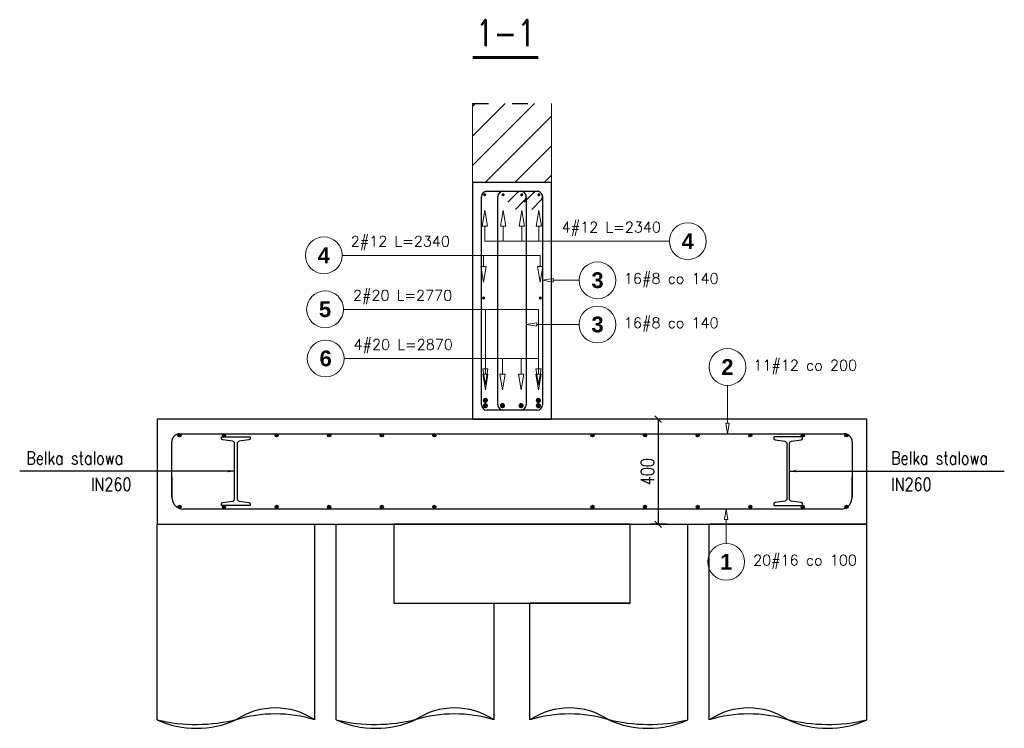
# Model space of a CAD drawing. Header units: millimetres. Extents: x -62590 to 46238, y 147773 to 522018.
# Tile 14 of 93: x 17662 to 21406, y 223982 to 226676. Entities that reach past the tile are written whole.
import ezdxf
from ezdxf.enums import TextEntityAlignment as Align

# ---------------------------------------------------------------- set-up
doc = ezdxf.new("R2010")
doc.units = ezdxf.units.MM
doc.linetypes.add('ACAD_ISO03W100', pattern=[30, 12, -18])
for name, color, linetype in [('AutoCAD_Structural_Detailing_deskowanie', 2, 'Continuous'), ('AutoCAD_Structural_Detailing_kształt pręta', 7, 'Continuous'), ('AutoCAD_Structural_Detailing_opis kształtu pręta', 7, 'Continuous'), ('AutoCAD_Structural_Detailing_opis rozkładu', 7, 'Continuous'), ('AutoCAD_Structural_Detailing_pręty punktowe', 7, 'Continuous'), ('e-cad_cienkie', 1, 'Continuous'), ('e-cad_opisy', 7, 'Continuous'), ('e-cad_prety_przekroj', 4, 'Continuous'), ('e-cad_stal_kontur', 3, 'Continuous'), ('e-cad_wymiary', 1, 'Continuous'), ('e-cad_wypelnienia', 254, 'Continuous')]:
    doc.layers.add(name, color=color, linetype=linetype)
doc.layers.add('KONSTRUKCJA', color=3, linetype='Continuous', lineweight=0)
doc.styles.add('e-cad_1', font='simplex.shx', dxfattribs={"width": 0.8})
doc.styles.add('style1', font='simplex.shx')
doc.styles.add('style3', font='arialbd.ttf')
doc.dimstyles.new('e-cad_1_25_[mm]', dxfattribs={"dimscale": 25, "dimtxt": 2, "dimasz": 1, "dimexe": 1.25, "dimexo": 0.625, "dimtad": 1, "dimdec": 0, "dimrnd": 1, "dimzin": 1, "dimtxsty": 'e-cad_1', "dimblk": 'OBLIQUE', "dimcen": 2.5, "dimclrd": 8, "dimclre": 8, "dimclrt": 1, "dimadec": 0, "dimazin": 0, "dimtfac": 1, "dimtix": 1, "dimtmove": 1, "dimatfit": 3, "dimfxl": 1.25, "dimfxlon": 1, "dimtfill": 1, "dimarcsym": 0})

# ---------------------------------------------------------------- blocks, each defined once
blk = doc.blocks.new('e-cad_przekroj_nazwa_1')
at = {"const_width": 0.5}
blk.add_lwpolyline([(5, 0), (-5, 0)], dxfattribs=at)
at = {"style": 'e-cad_1', "width": 0.8}
blk.add_attdef('SYMBOL', text='', height=4, dxfattribs=at).set_placement((0, 1.75), align=Align.CENTER)
blk = doc.blocks.new('_Oblique')
at = {"color": 0, "linetype": 'ByBlock', "lineweight": -2}
blk.add_line((-0.5, -0.5), (0.5, 0.5), dxfattribs=at)
blk = doc.blocks.new('*D579')
at = {"layer": 'Defpoints', "color": 0, "ltscale": 40}
for p in [(20884, 225157.3), (20089.9, 224757.3), (20884, 224757.3)]:
    blk.add_point(p, dxfattribs=at)
at = {"layer": 'e-cad_wymiary', "color": 8, "linetype": 'ByBlock', "lineweight": -2, "ltscale": 10}
for p, q in [((20121.1, 225157.3), (20058.6, 225157.3)), ((20089.9, 225157.3), (20089.9, 224757.3)), ((20121.1, 224757.3), (20058.6, 224757.3))]:
    blk.add_line(p, q, dxfattribs=at)
at = {"layer": 'e-cad_wymiary', "color": 8, "lineweight": -2, "ltscale": 40, "xscale": 25, "yscale": 25, "zscale": 25}
for p, rotation in [((20089.9, 225157.3), 90), ((20089.9, 224757.3), 270)]:
    blk.add_blockref('_Oblique', p, dxfattribs=dict(at, rotation=rotation))
at = {"layer": 'e-cad_wymiary', "color": 1, "ltscale": 40, "insert": (20049.3, 224957.3), "char_height": 50, "attachment_point": 5, "rotation": 90, "style": 'e-cad_1', "bg_fill": 3, "box_fill_scale": 1.1, "bg_fill_color": 257, "bg_fill_transparency": 0}
blk.add_mtext('400', dxfattribs=at)

msp = doc.modelspace()

# ---------------------------------------------------------------- hatches: boundary and pattern name
at = {"layer": 'AutoCAD_Structural_Detailing_pręty punktowe'}
h = msp.add_hatch(color=1, dxfattribs=at)
edge = h.paths.add_edge_path(flags=0)
edge.add_arc((19430.2, 226010.1), 6, 0, 360, ccw=False)
h = msp.add_hatch(color=1, dxfattribs=at)
edge = h.paths.add_edge_path(flags=0)
edge.add_arc((19500, 226010.1), 6, 0, 360, ccw=False)
h = msp.add_hatch(color=1, dxfattribs=at)
edge = h.paths.add_edge_path(flags=0)
edge.add_arc((19571, 226010.1), 6, 0, 360, ccw=False)
h = msp.add_hatch(color=1, dxfattribs=at)
edge = h.paths.add_edge_path(flags=0)
edge.add_arc((19636.2, 226010.1), 6, 0, 360, ccw=False)
h = msp.add_hatch(color=1, dxfattribs=at)
edge = h.paths.add_edge_path(flags=0)
edge.add_arc((19426, 225617.6), 6, 0, 360, ccw=False)
h = msp.add_hatch(color=1, dxfattribs=at)
edge = h.paths.add_edge_path(flags=0)
edge.add_arc((19641.6, 225617.6), 6, 0, 360, ccw=False)
h = msp.add_hatch(color=1, dxfattribs=at)
edge = h.paths.add_edge_path(flags=0)
edge.add_arc((19432.6, 225228.4), 10, 0, 360, ccw=False)
h = msp.add_hatch(color=1, dxfattribs=at)
edge = h.paths.add_edge_path(flags=0)
edge.add_arc((19432.6, 225208.4), 10, 0, 360, ccw=False)
h = msp.add_hatch(color=1, dxfattribs=at)
edge = h.paths.add_edge_path(flags=0)
edge.add_arc((19497.8, 225208.4), 10, 0, 360, ccw=False)
h = msp.add_hatch(color=1, dxfattribs=at)
edge = h.paths.add_edge_path(flags=0)
edge.add_arc((19568.6, 225208.4), 10, 0, 360, ccw=False)
h = msp.add_hatch(color=1, dxfattribs=at)
edge = h.paths.add_edge_path(flags=0)
edge.add_arc((19634.3, 225228.4), 10, 0, 360, ccw=False)
h = msp.add_hatch(color=1, dxfattribs=at)
edge = h.paths.add_edge_path(flags=0)
edge.add_arc((19634.3, 225208.4), 10, 0, 360, ccw=False)
at = {"layer": 'e-cad_prety_przekroj', "linetype": 'ByBlock', "ltscale": 10}
h = msp.add_hatch(color=256, dxfattribs=at)
edge = h.paths.add_edge_path()
edge.add_arc((18269.7, 225095.5), 6, 0, 360)
h = msp.add_hatch(color=256, dxfattribs=at)
edge = h.paths.add_edge_path()
edge.add_arc((18438.8, 225095.5), 6, 0, 360)
h = msp.add_hatch(color=256, dxfattribs=at)
edge = h.paths.add_edge_path()
edge.add_arc((18638.8, 225095.5), 6, 0, 360)
h = msp.add_hatch(color=256, dxfattribs=at)
edge = h.paths.add_edge_path()
edge.add_arc((18838.8, 225095.5), 6, 0, 360)
h = msp.add_hatch(color=256, dxfattribs=at)
edge = h.paths.add_edge_path()
edge.add_arc((19038.8, 225095.5), 6, 0, 360)
h = msp.add_hatch(color=256, dxfattribs=at)
edge = h.paths.add_edge_path()
edge.add_arc((19238.8, 225095.5), 6, 0, 360)
h = msp.add_hatch(color=256, dxfattribs=at)
edge = h.paths.add_edge_path()
edge.add_arc((19840.1, 225095.5), 6, 0, 360)
h = msp.add_hatch(color=256, dxfattribs=at)
edge = h.paths.add_edge_path()
edge.add_arc((18269.7, 224823.9), 6, 0, 360)
h = msp.add_hatch(color=256, dxfattribs=at)
edge = h.paths.add_edge_path()
edge.add_arc((18438.8, 224823.9), 6, 0, 360)
h = msp.add_hatch(color=256, dxfattribs=at)
edge = h.paths.add_edge_path()
edge.add_arc((18638.8, 224823.9), 6, 0, 360)
h = msp.add_hatch(color=256, dxfattribs=at)
edge = h.paths.add_edge_path()
edge.add_arc((18838.8, 224823.9), 6, 0, 360)
h = msp.add_hatch(color=256, dxfattribs=at)
edge = h.paths.add_edge_path()
edge.add_arc((19038.8, 224823.9), 6, 0, 360)
h = msp.add_hatch(color=256, dxfattribs=at)
edge = h.paths.add_edge_path()
edge.add_arc((19238.8, 224823.9), 6, 0, 360)
h = msp.add_hatch(color=256, dxfattribs=at)
edge = h.paths.add_edge_path()
edge.add_arc((19840.1, 224823.9), 6, 0, 360)
at = {"layer": 'e-cad_wypelnienia', "linetype": 'ByBlock', "ltscale": 40}
h = msp.add_hatch(dxfattribs=at)
h.set_pattern_fill('ANSI31', color=256, scale=25, style=0)
h.set_pattern_definition([(45, (26495.025, -251589.42), (-56.126601, 56.126601), [])])
edge = h.paths.add_edge_path()
edge.add_line((19384, 226057.3), (19684, 226057.3))
edge.add_line((19684, 226057.3), (19684, 226357.3))
edge.add_line((19684, 226357.3), (19384, 226357.4))
edge.add_line((19384, 226357.4), (19384, 226057.4))

# ---------------------------------------------------------------- linework, layer by layer
at = {"layer": 'AutoCAD_Structural_Detailing_deskowanie', "color": 8, "linetype": 'ACAD_ISO03W100', "ltscale": 5}
msp.add_line((19384, 226357.4), (19684, 226357.3), dxfattribs=at)
at = {"layer": 'AutoCAD_Structural_Detailing_deskowanie'}
for points in [[(19384, 226057.3), (19384, 225157.3), (19684, 225157.3), (19684, 226057.3)], [(18184, 224757.3), (20884, 224757.3), (20884, 225157.3), (18184, 225157.3)]]:
    msp.add_lwpolyline(points, close=True, dxfattribs=at)
at = {"layer": 'AutoCAD_Structural_Detailing_deskowanie', "color": 1}
msp.add_lwpolyline([(19084, 224457.3), (19984, 224457.3), (19984, 224757.3), (19084, 224757.3)], close=True, dxfattribs=at)
at = {"layer": 'AutoCAD_Structural_Detailing_kształt pręta', "color": 3}
for p, q in [((19418, 225211.3), (19418, 226003.3)), ((19438, 226023.3), (19568, 226023.3)), ((19480, 225211.3), (19480, 226003.3)), ((19500, 226023.3), (19630, 226023.3)), ((19518.5, 225982.1), (19553.8, 226017.4)), ((19580.5, 225982.1), (19615.8, 226017.4)), ((19588, 226003.3), (19588, 225211.3)), ((19650, 226003.3), (19650, 225211.3)), ((19582.1, 225989.2), (19546.8, 225953.8)), ((19644.1, 225989.2), (19608.8, 225953.8)), ((19568, 225191.3), (19438, 225191.3)), ((19630, 225191.3), (19500, 225191.3)), ((18270, 225101.3), (20798, 225101.3)), ((18240, 224861.3), (18240, 225071.3)), ((20828, 225071.3), (20828, 224861.3)), ((18242, 224855.3), (18242, 224935.3)), ((20826, 224935.3), (20826, 224855.3)), ((20786, 224815.3), (18282, 224815.3))]:
    msp.add_line(p, q, dxfattribs=at)
for centre, radius, start, end in [((19438, 226003.3), 20, 90, 180), ((19500, 226003.3), 20, 90, 180), ((19568, 226003.3), 20, 0, 135), ((19568, 226003.3), 20, 315, 90), ((19630, 226003.3), 20, 0, 135), ((19630, 226003.3), 20, 315, 90), ((19438, 225211.3), 20, 180, 270), ((19500, 225211.3), 20, 180, 270), ((19568, 225211.3), 20, 270, 0), ((19630, 225211.3), 20, 270, 0), ((18270, 225071.3), 30, 90, 180), ((20798, 225071.3), 30, 0, 90), ((18282, 224855.3), 40, 180, 270), ((20786, 224855.3), 40, 270, 0)]:
    msp.add_arc(centre, radius, start, end, dxfattribs=at)
at = {"layer": 'AutoCAD_Structural_Detailing_opis kształtu pręta', "color": 8, "lineweight": 0}
for p, q in [((19650, 225684.9), (19690, 225691.5)), ((19690, 225678.2), (19690, 225691.5)), ((19690, 225678.2), (19650, 225684.9)), ((19789.3, 225684.9), (19690, 225684.9)), ((19588, 225516.6), (19628, 225523.3)), ((19628, 225510), (19588, 225516.6)), ((19628, 225510), (19628, 225523.3)), ((19789.3, 225516.6), (19628, 225516.6)), ((20353.3, 225285.3), (20353.3, 225141.3)), ((20353.3, 225101.3), (20346.7, 225141.3)), ((20360, 225141.3), (20346.7, 225141.3)), ((20360, 225141.3), (20353.3, 225101.3)), ((20342.1, 224775.3), (20348.7, 224815.3)), ((20348.7, 224815.3), (20355.4, 224775.3)), ((20342.1, 224775.3), (20355.4, 224775.3)), ((20348.7, 224684.4), (20348.7, 224775.3))]:
    msp.add_line(p, q, dxfattribs=at)
for centre in [(19859.3, 225684.9), (19859.3, 225516.6), (20353.3, 225355.3), (20348.7, 224614.4)]:
    msp.add_circle(centre, 70, dxfattribs=at)
at = {"layer": 'AutoCAD_Structural_Detailing_opis rozkładu', "color": 8, "lineweight": 0}
for p, q in [((19420.2, 225890.1), (19430.2, 225950.1)), ((19430.2, 225950.1), (19440.2, 225890.1)), ((19490, 225890.1), (19500, 225950.1)), ((19500, 225950.1), (19510, 225890.1)), ((19561, 225890.1), (19571, 225950.1)), ((19571, 225950.1), (19581, 225890.1)), ((19626.2, 225890.1), (19636.2, 225950.1)), ((19636.2, 225950.1), (19646.2, 225890.1)), ((19420.2, 225890.1), (19440.2, 225890.1)), ((19430.2, 225833.3), (19430.2, 225890.1)), ((19490, 225890.1), (19510, 225890.1)), ((19500, 225833.3), (19500, 225890.1)), ((19561, 225890.1), (19581, 225890.1)), ((19571, 225833.3), (19571, 225890.1)), ((19626.2, 225890.1), (19646.2, 225890.1)), ((19636.2, 225833.3), (19636.2, 225890.1)), ((19430.2, 225833.3), (19636.2, 225833.3)), ((19636.2, 225833.3), (20132.6, 225833.3)), ((19426, 225779.8), (18888.3, 225779.8)), ((19426, 225779.8), (19426, 225737.6)), ((19426, 225779.8), (19641.6, 225779.8)), ((19641.6, 225779.8), (19641.6, 225737.6)), ((19426, 225677.6), (19416, 225737.6)), ((19436, 225737.6), (19416, 225737.6)), ((19436, 225737.6), (19426, 225677.6)), ((19641.6, 225677.6), (19631.6, 225737.6)), ((19651.6, 225737.6), (19631.6, 225737.6)), ((19651.6, 225737.6), (19641.6, 225677.6)), ((19432.6, 225574.5), (18893, 225574.5)), ((19432.6, 225574.5), (19432.6, 225348.4)), ((19432.6, 225574.5), (19634.3, 225574.5)), ((19634.3, 225574.5), (19634.3, 225348.4)), ((19432.6, 225387.5), (18895.4, 225387.5)), ((19432.6, 225387.5), (19432.6, 225328.4)), ((19432.6, 225387.5), (19634.3, 225387.5)), ((19497.8, 225387.5), (19497.8, 225328.4)), ((19568.6, 225387.5), (19568.6, 225328.4)), ((19634.3, 225387.5), (19634.3, 225328.4)), ((19432.6, 225288.4), (19422.6, 225348.4)), ((19442.6, 225348.4), (19422.6, 225348.4)), ((19432.6, 225268.4), (19422.6, 225328.4)), ((19442.6, 225328.4), (19422.6, 225328.4)), ((19442.6, 225348.4), (19432.6, 225288.4)), ((19442.6, 225328.4), (19432.6, 225268.4)), ((19497.8, 225268.4), (19487.8, 225328.4)), ((19507.8, 225328.4), (19487.8, 225328.4)), ((19507.8, 225328.4), (19497.8, 225268.4)), ((19568.6, 225268.4), (19558.6, 225328.4)), ((19578.6, 225328.4), (19558.6, 225328.4)), ((19578.6, 225328.4), (19568.6, 225268.4)), ((19634.3, 225288.4), (19624.3, 225348.4)), ((19644.3, 225348.4), (19624.3, 225348.4)), ((19634.3, 225268.4), (19624.3, 225328.4)), ((19644.3, 225328.4), (19624.3, 225328.4)), ((19644.3, 225348.4), (19634.3, 225288.4)), ((19644.3, 225328.4), (19634.3, 225268.4))]:
    msp.add_line(p, q, dxfattribs=at)
for centre in [(20202.6, 225833.3), (18818.3, 225779.8), (18823, 225574.5), (18825.4, 225387.5)]:
    msp.add_circle(centre, 70, dxfattribs=at)
at = {"layer": 'e-cad_cienkie', "color": 253, "linetype": 'ByBlock', "ltscale": 10}
for p, q in [((18184, 224013.7), (18184, 224757.3)), ((18184, 224757.3), (18784, 224757.3)), ((18784, 224013.7), (18784, 224757.3)), ((18865.6, 224013.7), (18865.6, 224757.3)), ((20284, 224013.7), (20284, 224757.3)), ((20884, 224757.3), (20284, 224757.3)), ((20884, 224013.7), (20884, 224757.3)), ((19084, 224457.3), (19465.6, 224457.3)), ((19465.6, 224013.7), (19465.6, 224457.3)), ((19602.4, 224013.7), (19602.4, 224457.3)), ((19984, 224457.3), (19602.4, 224457.3)), ((20202.4, 224013.7), (20202.4, 224457.3))]:
    msp.add_line(p, q, dxfattribs=at)
msp.add_lwpolyline([(20202.4, 224457.3), (20202.4, 224757.3)], dxfattribs=at)
for centre, radius, start, end in [((18634, 223789.9), 269.4, 56.1714, 123.8286), ((19315.6, 223789.9), 269.4, 56.1714, 123.8286), ((19752.4, 223789.9), 269.4, 56.1714, 123.8286), ((20434, 223789.9), 269.4, 56.1714, 123.8286), ((18331.6, 224635.7), 639.2, 256.6505, 284.2966), ((18334, 224350.5), 368.7, 245.9942, 294.0058), ((18634, 223529.9), 506.5, 72.7733, 107.2267), ((19013.1, 224635.7), 639.2, 256.6505, 284.2966), ((19015.6, 224350.5), 368.7, 245.9942, 294.0058), ((19315.6, 223529.9), 506.5, 72.7733, 107.2267), ((19752.4, 223529.9), 506.5, 72.7733, 107.2267), ((20054.8, 224635.7), 639.2, 255.7034, 283.3495), ((20052.4, 224350.5), 368.7, 245.9942, 294.0058), ((20434, 223529.9), 506.5, 72.7733, 107.2267), ((20736.4, 224635.7), 639.2, 255.7034, 283.3495), ((20734, 224350.5), 368.7, 245.9942, 294.0058)]:
    msp.add_arc(centre, radius, start, end, dxfattribs=at)
at = {"layer": 'e-cad_prety_przekroj', "linetype": 'ByBlock', "ltscale": 10}
for centre in [(18269.7, 225095.5), (18438.8, 225095.5), (18638.8, 225095.5), (18838.8, 225095.5), (19038.8, 225095.5), (19238.8, 225095.5), (19840.1, 225095.5), (18269.7, 224823.9), (18438.8, 224823.9), (18638.8, 224823.9), (18838.8, 224823.9), (19038.8, 224823.9), (19238.8, 224823.9), (19840.1, 224823.9)]:
    msp.add_circle(centre, 6, dxfattribs=at)
at = {"layer": 'e-cad_stal_kontur', "color": 1, "ltscale": 0.8}
for points in [[(18429.7, 224829.3), (18429.7, 224834.7, -0.368919), (18434.5, 224840.3), (18471.1, 224845.4, 0.368919), (18479.1, 224854.7), (18479.1, 225064, 0.368919), (18471.1, 225073.3), (18434.5, 225078.4, -0.368919), (18429.7, 225084), (18429.7, 225089.3), (18538, 225089.3), (18538, 225084, -0.368919), (18533.1, 225078.4), (18496.6, 225073.3, 0.368919), (18488.5, 225064), (18488.5, 224854.7, 0.368919), (18496.6, 224845.4), (18533.1, 224840.3, -0.368919), (18538, 224834.7), (18538, 224829.3), (18429.7, 224829.3)], [(20638.3, 224829.3), (20638.3, 224834.7, 0.368919), (20633.5, 224840.3), (20596.9, 224845.4, -0.368919), (20588.8, 224854.7), (20588.8, 225064, -0.368919), (20596.9, 225073.3), (20633.5, 225078.4, 0.368919), (20638.3, 225084), (20638.3, 225089.3), (20530, 225089.3), (20530, 225084, 0.368919), (20534.8, 225078.4), (20571.4, 225073.3, -0.368919), (20579.5, 225064), (20579.5, 224854.7, -0.368919), (20571.4, 224845.4), (20534.8, 224840.3, 0.368919), (20530, 224834.7), (20530, 224829.3), (20638.3, 224829.3)]]:
    msp.add_lwpolyline(points, format="xyb", dxfattribs=at)
at = {"layer": 'KONSTRUKCJA', "color": 2, "linetype": 'Continuous', "lineweight": 0}
msp.add_lwpolyline([(19384, 226357.4), (19384, 226057.4), (19684, 226057.3), (19684, 226357.3)], dxfattribs=at)

# ---------------------------------------------------------------- block references
at = {"layer": 'e-cad_opisy', "linetype": 'ByBlock', "ltscale": 10, "xscale": 25, "yscale": 25, "zscale": 25}
msp.add_blockref('e-cad_przekroj_nazwa_1', (19509, 226531.8), dxfattribs=at).add_auto_attribs({'SYMBOL': '1-1'})

# ---------------------------------------------------------------- texts
at = {"layer": 'AutoCAD_Structural_Detailing_opis kształtu pręta', "color": 1, "char_height": 60, "attachment_point": 5, "style": 'style3'}
for s, insert in [('3', (19859.3, 225684.9)), ('3', (19859.3, 225516.6)), ('2', (20353.3, 225355.3)), ('1', (20348.7, 224614.4))]:
    msp.add_mtext(s, dxfattribs=dict(at, insert=insert))
at = {"layer": 'AutoCAD_Structural_Detailing_opis kształtu pręta', "color": 2, "char_height": 40, "attachment_point": 5, "style": 'style1'}
for s, insert in [('16#8 co 140 ', (20139.8, 225684.9)), ('16#8 co 140 ', (20139.8, 225516.6)), ('11#12 co 200 ', (20649.1, 225355.3)), ('20#16 co 100 ', (20648.3, 224614.4))]:
    msp.add_mtext(s, dxfattribs=dict(at, insert=insert))
at = {"layer": 'AutoCAD_Structural_Detailing_opis rozkładu', "color": 2, "char_height": 40, "attachment_point": 5, "style": 'style1'}
for s, insert in [('4#12 L=2340', (19911.7, 225880)), ('2#12 L=2340', (19109.3, 225826.4)), ('2#20 L=2770', (19117.8, 225621.1)), ('4#20 L=2870', (19120.2, 225434.2))]:
    msp.add_mtext(s, dxfattribs=dict(at, insert=insert))
at = {"layer": 'AutoCAD_Structural_Detailing_opis rozkładu', "color": 1, "char_height": 60, "attachment_point": 5, "style": 'style3'}
for s, insert in [('4', (20202.6, 225833.3)), ('4', (18818.3, 225779.8)), ('5', (18823, 225574.5)), ('6', (18825.4, 225387.5))]:
    msp.add_mtext(s, dxfattribs=dict(at, insert=insert))
at = {"layer": 'e-cad_opisy', "linetype": 'ByBlock', "ltscale": 10, "style": 'e-cad_1', "width": 0.8}
for s, p in [('Belka stalowa', (17686.7, 224984.3)), ('Belka stalowa', (20975.6, 224984.3)), ('IN260', (17932.4, 224884.3)), ('IN260', (20975.6, 224884.3))]:
    msp.add_text(s, height=50, dxfattribs=at).set_placement(p)

# ---------------------------------------------------------------- leaders
at = {"layer": 'e-cad_cienkie', "linetype": 'ByBlock', "ltscale": 10}
for points in [[(18479.1, 224959.3), (18117.4, 224959.3), (17661.7, 224959.3)], [(20588.8, 224959.3), (20950.6, 224959.3), (21406.3, 224959.3)]]:
    msp.add_leader(points, dimstyle='e-cad_1_25_[mm]', dxfattribs=at)

# ---------------------------------------------------------------- next in the draw order: dimensions: what is measured, and where the dimension line sits
at = {"layer": 'e-cad_wymiary', "linetype": 'ByBlock', "ltscale": 10}
dim = msp.add_linear_dim(base=(20089.9, 224757.3), p1=(20884, 225157.3), p2=(20884, 224757.3), angle=90, dimstyle='e-cad_1_25_[mm]', dxfattribs=at)
dim.commit()
dim.dimension.update_dxf_attribs({"geometry": '*D579', "text_midpoint": (20049.3, 224957.3)})

# ---------------------------------------------------------------- next in the draw order: hatches: boundary and pattern name
at = {"layer": 'e-cad_prety_przekroj', "linetype": 'ByBlock', "ltscale": 10}
h = msp.add_hatch(color=256, dxfattribs=at)
edge = h.paths.add_edge_path()
edge.add_arc((20040.1, 225095.5), 6, 0, 360)
h = msp.add_hatch(color=256, dxfattribs=at)
edge = h.paths.add_edge_path()
edge.add_arc((20240.1, 225095.5), 6, 0, 360)
h = msp.add_hatch(color=256, dxfattribs=at)
edge = h.paths.add_edge_path()
edge.add_arc((20440.1, 225095.5), 6, 0, 360)
h = msp.add_hatch(color=256, dxfattribs=at)
edge = h.paths.add_edge_path()
edge.add_arc((20640.1, 225095.5), 6, 0, 360)
h = msp.add_hatch(color=256, dxfattribs=at)
edge = h.paths.add_edge_path()
edge.add_arc((20806.2, 225095.5), 6, 0, 360)
h = msp.add_hatch(color=256, dxfattribs=at)
edge = h.paths.add_edge_path()
edge.add_arc((20040.1, 224823.9), 6, 0, 360)
h = msp.add_hatch(color=256, dxfattribs=at)
edge = h.paths.add_edge_path()
edge.add_arc((20240.1, 224823.9), 6, 0, 360)
h = msp.add_hatch(color=256, dxfattribs=at)
edge = h.paths.add_edge_path()
edge.add_arc((20440.1, 224823.9), 6, 0, 360)
h = msp.add_hatch(color=256, dxfattribs=at)
edge = h.paths.add_edge_path()
edge.add_arc((20640.1, 224823.9), 6, 0, 360)
h = msp.add_hatch(color=256, dxfattribs=at)
edge = h.paths.add_edge_path()
edge.add_arc((20806.2, 224823.9), 6, 0, 360)

# ---------------------------------------------------------------- next in the draw order: linework, layer by layer
for centre in [(20040.1, 225095.5), (20240.1, 225095.5), (20440.1, 225095.5), (20640.1, 225095.5), (20806.2, 225095.5), (20040.1, 224823.9), (20240.1, 224823.9), (20440.1, 224823.9), (20640.1, 224823.9), (20806.2, 224823.9)]:
    msp.add_circle(centre, 6, dxfattribs=at)

doc.saveas('drawing.dxf')
